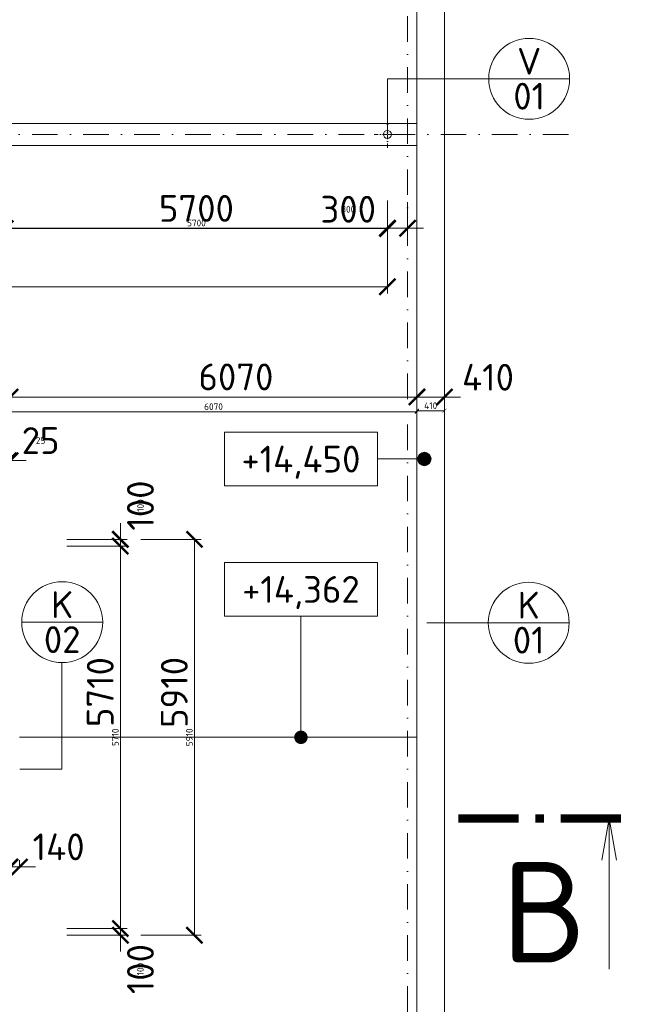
# Model space of a CAD drawing. Header units: millimetres. Extents: x -916886 to 3713765, y -2985421 to 1675785.
# Tile 175 of 256: x 144764 to 153798, y 236964 to 251662. Entities that reach past the tile are written whole.
import ezdxf
from ezdxf.enums import TextEntityAlignment as Align

# ---------------------------------------------------------------- set-up
doc = ezdxf.new("R2010")
doc.units = ezdxf.units.MM
doc.linetypes.add('CENTERX2', pattern=[101.6, 63.5, -12.7, 12.7, -12.7])
doc.linetypes.add('DASHDOT', pattern=[25.4, 12.7, -6.35, 0, -6.35])
doc.layers.get('Defpoints').update_dxf_attribs({"color": 8})
for name, color, linetype, lineweight in [('A99_N_kce-pohl', 1, 'Continuous', 9), ('A99_N_koty-200', 5, 'Continuous', 5), ('A99_N_koty-200 @ 200', 5, 'Continuous', 5), ('A99_N_koty-200 @ 50 (2)', 5, 'Continuous', 5), ('A99_N_koty-vysk', 160, 'Continuous', 9), ('A99_N_txt-popis-200', 240, 'Continuous', 5), ('A99_N_znaceni 200', 5, 'Continuous', 5), ('A99_S_kce-demolice', 30, 'Continuous', 20), ('A99_S_osy', 1, 'CENTERX2', 5)]:
    doc.layers.add(name, color=color, linetype=linetype, lineweight=lineweight)
doc.styles.add('A99_kota', font='isocpeur.ttf', dxfattribs={"height": 2})
doc.styles.add('A99_popis', font='isocpeur.ttf')
doc.dimstyles.new('A99_kota_200 new', dxfattribs={"dimscale": 200, "dimtxt": 2, "dimasz": 1.2, "dimexe": 0.5, "dimexo": 1.5, "dimgap": 0.5, "dimtad": 1, "dimdec": 0, "dimzin": 3, "dimdsep": 46, "dimtxsty": 'A99_kota', "dimblk": 'ARCHTICK', "dimcen": 2.5, "dimazin": 2, "dimtfac": 0.75, "dimtdec": 0, "dimtix": 1, "dimtmove": 2, "dimatfit": 0, "dimfxl": 0, "dimtolj": 1, "dimtzin": 0, "dimlwd": 5, "dimlwe": 5, "dimarcsym": 0})

# ---------------------------------------------------------------- blocks, each defined once
blk = doc.blocks.new('*U50')
at = {"color": 0, "linetype": 'ByBlock'}
blk.add_line((0, -2), (-3.503, -2), dxfattribs=at)
blk.add_lwpolyline([(0, -4), (11.4, -4), (11.4, 0), (0, 0)], close=True, dxfattribs=at)
at = {"color": 0, "linetype": 'ByBlock', "ltscale": 200, "const_width": 0.5}
blk.add_lwpolyline([(-3.753, -2, -1), (-3.253, -2, -1)], format="xyb", close=True, dxfattribs=at)
at = {"color": 0, "linetype": 'ByBlock'}
blk.add_circle((-3.503, -2), 0.5, dxfattribs=at)
at = {"color": 0, "linetype": 'ByBlock', "style": 'A99_kota'}
for tag, p in [('VYSKA', (5.7, -2.241)), ('VYSKA_POPIS1', (5.7, -6.041)), ('VYSKA_POPIS2', (5.9, -9.541)), ('VYSKA_POPIS3', (5.9, -13.041))]:
    blk.add_attdef(tag, text='', height=2, dxfattribs=at).set_placement(p, align=Align.MIDDLE)
blk = doc.blocks.new('*U48')
at = {"color": 0, "linetype": 'ByBlock'}
blk.add_line((5.7, -4), (5.7, -13.05), dxfattribs=at)
blk.add_lwpolyline([(0, -4), (11.4, -4), (11.4, 0), (0, 0)], close=True, dxfattribs=at)
at = {"color": 0, "linetype": 'ByBlock', "ltscale": 200, "const_width": 0.5}
blk.add_lwpolyline([(5.7, -13.3, -1), (5.7, -12.8, -1)], format="xyb", close=True, dxfattribs=at)
at = {"color": 0, "linetype": 'ByBlock', "style": 'A99_kota'}
for tag, p in [('VYSKA', (5.7, -2.241)), ('VYSKA_POPIS1', (5.7, -6.041)), ('VYSKA_POPIS2', (5.9, -9.541)), ('VYSKA_POPIS3', (5.9, -13.041))]:
    blk.add_attdef(tag, text='', height=2, dxfattribs=at).set_placement(p, align=Align.MIDDLE)
blk = doc.blocks.new('_ArchTick')
at = {"color": 0, "linetype": 'ByBlock', "const_width": 0.15}
blk.add_lwpolyline([(-0.5, -0.5), (0.5, 0.5)], dxfattribs=at)
blk = doc.blocks.new('*D4134')
at = {"layer": 'A99_N_koty-200', "color": 0, "linetype": 'Continuous', "lineweight": 5, "transparency": 16777216}
for p, q in [((150690, 246030), (150690, 246130)), ((151100, 246030), (151100, 246130)), ((150690, 246030), (150450, 246030)), ((151100, 246030), (150690, 246030)), ((151100, 246030), (151340, 246030))]:
    blk.add_line(p, q, dxfattribs=at)
at = {"layer": 'Defpoints', "color": 0, "linetype": 'Continuous', "lineweight": 0, "transparency": 16777216}
for p in [(150690, 246030), (150690, 246030), (151100, 245795)]:
    blk.add_point(p, dxfattribs=at)
at = {"layer": 'A99_N_koty-200', "color": 0, "linetype": 'Continuous', "lineweight": 5, "transparency": 16777216, "xscale": 240, "yscale": 240, "zscale": 240}
blk.add_blockref('_ArchTick', (150690, 246030), dxfattribs=at)
at = {"layer": 'A99_N_koty-200', "color": 0, "linetype": 'Continuous', "lineweight": 5, "transparency": 16777216, "xscale": 240, "yscale": 240, "zscale": 240, "rotation": 180}
blk.add_blockref('_ArchTick', (151100, 246030), dxfattribs=at)
at = {"layer": 'A99_N_koty-200', "color": 0, "linetype": 'Continuous', "transparency": 16777216, "insert": (151750, 246325), "char_height": 400, "attachment_point": 5, "style": 'A99_kota'}
blk.add_mtext('\\A1;410', dxfattribs=at)
blk = doc.blocks.new('*D4135')
at = {"layer": 'A99_N_koty-200', "color": 0, "linetype": 'Continuous', "lineweight": 5, "transparency": 16777216}
for p, q in [((150690, 245955), (150690, 245800)), ((151100, 245825), (150690, 245825)), ((151100, 245825), (151100, 245850))]:
    blk.add_line(p, q, dxfattribs=at)
at = {"layer": 'Defpoints', "color": 0, "linetype": 'Continuous', "lineweight": 0, "transparency": 16777216}
for p in [(150690, 246030), (150690, 245825), (151100, 245795)]:
    blk.add_point(p, dxfattribs=at)
at = {"layer": 'A99_N_koty-200', "color": 0, "linetype": 'Continuous', "lineweight": 5, "transparency": 16777216, "xscale": 60, "yscale": 60, "zscale": 60, "rotation": 180}
blk.add_blockref('_ArchTick', (150690, 245825), dxfattribs=at)
at = {"layer": 'A99_N_koty-200', "color": 0, "linetype": 'Continuous', "lineweight": 5, "transparency": 16777216, "xscale": 60, "yscale": 60, "zscale": 60}
blk.add_blockref('_ArchTick', (151100, 245825), dxfattribs=at)
at = {"layer": 'A99_N_koty-200', "color": 0, "linetype": 'Continuous', "transparency": 16777216, "insert": (150895, 245900), "char_height": 100, "attachment_point": 5, "style": 'A99_kota'}
blk.add_mtext('\\A1;410', dxfattribs=at)
blk = doc.blocks.new('*D4146')
at = {"layer": 'A99_N_koty-200', "color": 0, "linetype": 'Continuous', "lineweight": 5, "transparency": 16777216}
for p, q in [((144595, 244280), (144595, 245180)), ((144620, 244280), (144620, 245180)), ((144595, 245080), (144355, 245080)), ((144595, 245080), (144620, 245080)), ((144620, 245080), (144860, 245080))]:
    blk.add_line(p, q, dxfattribs=at)
at = {"layer": 'Defpoints', "color": 0, "linetype": 'Continuous', "lineweight": 0, "transparency": 16777216}
for p in [(144620, 245080), (144595, 243905), (144620, 243905)]:
    blk.add_point(p, dxfattribs=at)
at = {"layer": 'A99_N_koty-200', "color": 0, "linetype": 'Continuous', "lineweight": 5, "transparency": 16777216, "xscale": 240, "yscale": 240, "zscale": 240}
blk.add_blockref('_ArchTick', (144595, 245080), dxfattribs=at)
at = {"layer": 'A99_N_koty-200', "color": 0, "linetype": 'Continuous', "lineweight": 5, "transparency": 16777216, "xscale": 240, "yscale": 240, "zscale": 240, "rotation": 180}
blk.add_blockref('_ArchTick', (144620, 245080), dxfattribs=at)
at = {"layer": 'A99_N_koty-200', "color": 0, "linetype": 'Continuous', "transparency": 16777216, "insert": (145075, 245380), "char_height": 400, "attachment_point": 5, "style": 'A99_kota'}
blk.add_mtext('\\A1;25', dxfattribs=at)
blk = doc.blocks.new('*D4147')
at = {"layer": 'A99_N_koty-200', "color": 0, "linetype": 'Continuous', "lineweight": 5, "transparency": 16777216}
for p, q in [((144595, 245080), (144535, 245080)), ((144595, 244880), (144595, 245105)), ((144595, 245080), (144620, 245080)), ((144620, 244880), (144620, 245105)), ((144620, 245080), (144680, 245080))]:
    blk.add_line(p, q, dxfattribs=at)
at = {"layer": 'Defpoints', "color": 0, "linetype": 'Continuous', "lineweight": 0, "transparency": 16777216}
for p in [(144620, 245080), (144595, 243905), (144620, 243905)]:
    blk.add_point(p, dxfattribs=at)
at = {"layer": 'A99_N_koty-200', "color": 0, "linetype": 'Continuous', "lineweight": 5, "transparency": 16777216, "xscale": 60, "yscale": 60, "zscale": 60}
blk.add_blockref('_ArchTick', (144595, 245080), dxfattribs=at)
at = {"layer": 'A99_N_koty-200', "color": 0, "linetype": 'Continuous', "lineweight": 5, "transparency": 16777216, "xscale": 60, "yscale": 60, "zscale": 60, "rotation": 180}
blk.add_blockref('_ArchTick', (144620, 245080), dxfattribs=at)
at = {"layer": 'A99_N_koty-200', "color": 0, "linetype": 'Continuous', "transparency": 16777216, "insert": (145075, 245380), "char_height": 100, "attachment_point": 5, "style": 'A99_kota'}
blk.add_mtext('\\A1;25', dxfattribs=at)
blk = doc.blocks.new('*D4161')
at = {"layer": 'A99_N_koty-200', "color": 0, "linetype": 'Continuous', "lineweight": 5, "transparency": 16777216}
for p, q in [((146570, 243905), (147470, 243905)), ((147370, 237995), (147370, 243905)), ((146570, 237995), (147470, 237995))]:
    blk.add_line(p, q, dxfattribs=at)
at = {"layer": 'Defpoints', "color": 0, "linetype": 'Continuous', "lineweight": 0, "transparency": 16777216}
for p in [(144850, 243905), (147370, 243905), (144850, 237995)]:
    blk.add_point(p, dxfattribs=at)
at = {"layer": 'A99_N_koty-200', "color": 0, "linetype": 'Continuous', "lineweight": 5, "transparency": 16777216, "xscale": 240, "yscale": 240, "zscale": 240}
for p, rotation in [((147370, 243905), 90), ((147370, 237995), 270)]:
    blk.add_blockref('_ArchTick', p, dxfattribs=dict(at, rotation=rotation))
at = {"layer": 'A99_N_koty-200', "color": 0, "linetype": 'Continuous', "transparency": 16777216, "insert": (147070, 241620), "char_height": 400, "attachment_point": 5, "rotation": 90, "style": 'A99_kota'}
blk.add_mtext('\\A1;5910', dxfattribs=at)
blk = doc.blocks.new('*D4162')
at = {"layer": 'A99_N_koty-200', "color": 0, "linetype": 'Continuous', "lineweight": 5, "transparency": 16777216}
for p, q in [((147170, 243905), (147395, 243905)), ((147370, 237995), (147370, 243905)), ((147170, 237995), (147395, 237995))]:
    blk.add_line(p, q, dxfattribs=at)
at = {"layer": 'Defpoints', "color": 0, "linetype": 'Continuous', "lineweight": 0, "transparency": 16777216}
for p in [(144850, 243905), (147370, 243905), (144850, 237995)]:
    blk.add_point(p, dxfattribs=at)
at = {"layer": 'A99_N_koty-200', "color": 0, "linetype": 'Continuous', "lineweight": 5, "transparency": 16777216, "xscale": 60, "yscale": 60, "zscale": 60}
for p, rotation in [((147370, 243905), 90), ((147370, 237995), 270)]:
    blk.add_blockref('_ArchTick', p, dxfattribs=dict(at, rotation=rotation))
at = {"layer": 'A99_N_koty-200', "color": 0, "linetype": 'Continuous', "transparency": 16777216, "insert": (147295, 240950), "char_height": 100, "attachment_point": 5, "rotation": 90, "style": 'A99_kota'}
blk.add_mtext('\\A1;5910', dxfattribs=at)
blk = doc.blocks.new('*D4164')
at = {"layer": 'A99_N_koty-200', "color": 0, "linetype": 'Continuous', "lineweight": 5, "transparency": 16777216}
for p, q in [((145465, 243805), (146365, 243805)), ((146265, 243805), (146265, 238095)), ((145465, 238095), (146365, 238095))]:
    blk.add_line(p, q, dxfattribs=at)
at = {"layer": 'Defpoints', "color": 0, "linetype": 'Continuous', "lineweight": 0, "transparency": 16777216}
for p in [(144990, 243805), (144985, 238095), (146265, 238095)]:
    blk.add_point(p, dxfattribs=at)
at = {"layer": 'A99_N_koty-200', "color": 0, "linetype": 'Continuous', "lineweight": 5, "transparency": 16777216, "xscale": 240, "yscale": 240, "zscale": 240}
for p, rotation in [((146265, 243805), 90), ((146265, 238095), 270)]:
    blk.add_blockref('_ArchTick', p, dxfattribs=dict(at, rotation=rotation))
at = {"layer": 'A99_N_koty-200', "color": 0, "linetype": 'Continuous', "transparency": 16777216, "insert": (145965, 241625), "char_height": 400, "attachment_point": 5, "rotation": 90, "style": 'A99_kota'}
blk.add_mtext('\\A1;5710', dxfattribs=at)
blk = doc.blocks.new('*D4165')
at = {"layer": 'A99_N_koty-200', "color": 0, "linetype": 'Continuous', "lineweight": 5, "transparency": 16777216}
for p, q in [((146065, 243805), (146290, 243805)), ((146265, 243805), (146265, 238095)), ((146065, 238095), (146290, 238095))]:
    blk.add_line(p, q, dxfattribs=at)
at = {"layer": 'Defpoints', "color": 0, "linetype": 'Continuous', "lineweight": 0, "transparency": 16777216}
for p in [(144990, 243805), (144985, 238095), (146265, 238095)]:
    blk.add_point(p, dxfattribs=at)
at = {"layer": 'A99_N_koty-200', "color": 0, "linetype": 'Continuous', "lineweight": 5, "transparency": 16777216, "xscale": 60, "yscale": 60, "zscale": 60}
for p, rotation in [((146265, 243805), 90), ((146265, 238095), 270)]:
    blk.add_blockref('_ArchTick', p, dxfattribs=dict(at, rotation=rotation))
at = {"layer": 'A99_N_koty-200', "color": 0, "linetype": 'Continuous', "transparency": 16777216, "insert": (146190, 240950), "char_height": 100, "attachment_point": 5, "rotation": 90, "style": 'A99_kota'}
blk.add_mtext('\\A1;5710', dxfattribs=at)
blk = doc.blocks.new('*D4167')
at = {"layer": 'A99_N_koty-200', "color": 0, "linetype": 'Continuous', "lineweight": 5, "transparency": 16777216}
for p, q in [((146265, 238095), (146265, 238335)), ((145465, 238095), (146365, 238095)), ((145465, 237995), (146365, 237995)), ((146265, 238095), (146265, 237995)), ((146265, 237995), (146265, 237755))]:
    blk.add_line(p, q, dxfattribs=at)
at = {"layer": 'Defpoints', "color": 0, "linetype": 'Continuous', "lineweight": 0, "transparency": 16777216}
for p in [(144850, 237995), (144985, 238095), (146265, 237995)]:
    blk.add_point(p, dxfattribs=at)
at = {"layer": 'A99_N_koty-200', "color": 0, "linetype": 'Continuous', "lineweight": 5, "transparency": 16777216, "xscale": 240, "yscale": 240, "zscale": 240}
for p, rotation in [((146265, 238095), 270), ((146265, 237995), 90)]:
    blk.add_blockref('_ArchTick', p, dxfattribs=dict(at, rotation=rotation))
at = {"layer": 'A99_N_koty-200', "color": 0, "linetype": 'Continuous', "transparency": 16777216, "insert": (146565, 237490), "char_height": 400, "attachment_point": 5, "rotation": 90, "style": 'A99_kota'}
blk.add_mtext('\\A1;100', dxfattribs=at)
blk = doc.blocks.new('*D4168')
at = {"layer": 'A99_N_koty-200', "color": 0, "linetype": 'Continuous', "lineweight": 5, "transparency": 16777216}
for p, q in [((146265, 238095), (146265, 238155)), ((146065, 238095), (146290, 238095)), ((146065, 237995), (146290, 237995)), ((146265, 238095), (146265, 237995)), ((146265, 237995), (146265, 237935))]:
    blk.add_line(p, q, dxfattribs=at)
at = {"layer": 'Defpoints', "color": 0, "linetype": 'Continuous', "lineweight": 0, "transparency": 16777216}
for p in [(144850, 237995), (144985, 238095), (146265, 237995)]:
    blk.add_point(p, dxfattribs=at)
at = {"layer": 'A99_N_koty-200', "color": 0, "linetype": 'Continuous', "lineweight": 5, "transparency": 16777216, "xscale": 60, "yscale": 60, "zscale": 60}
for p, rotation in [((146265, 238095), 270), ((146265, 237995), 90)]:
    blk.add_blockref('_ArchTick', p, dxfattribs=dict(at, rotation=rotation))
at = {"layer": 'A99_N_koty-200', "color": 0, "linetype": 'Continuous', "transparency": 16777216, "insert": (146565, 237490), "char_height": 100, "attachment_point": 5, "rotation": 90, "style": 'A99_kota'}
blk.add_mtext('\\A1;100', dxfattribs=at)
blk = doc.blocks.new('*D4170')
at = {"layer": 'A99_N_koty-200', "color": 0, "linetype": 'Continuous', "lineweight": 5, "transparency": 16777216}
for p, q in [((146265, 243905), (146265, 244145)), ((145465, 243905), (146365, 243905)), ((146265, 243805), (146265, 243905)), ((145465, 243805), (146365, 243805)), ((146265, 243805), (146265, 243565))]:
    blk.add_line(p, q, dxfattribs=at)
at = {"layer": 'Defpoints', "color": 0, "linetype": 'Continuous', "lineweight": 0, "transparency": 16777216}
for p in [(144850, 243905), (146265, 243905), (144990, 243805)]:
    blk.add_point(p, dxfattribs=at)
at = {"layer": 'A99_N_koty-200', "color": 0, "linetype": 'Continuous', "lineweight": 5, "transparency": 16777216, "xscale": 240, "yscale": 240, "zscale": 240}
for p, rotation in [((146265, 243905), 270), ((146265, 243805), 90)]:
    blk.add_blockref('_ArchTick', p, dxfattribs=dict(at, rotation=rotation))
at = {"layer": 'A99_N_koty-200', "color": 0, "linetype": 'Continuous', "transparency": 16777216, "insert": (146565, 244410), "char_height": 400, "attachment_point": 5, "rotation": 90, "style": 'A99_kota'}
blk.add_mtext('\\A1;100', dxfattribs=at)
blk = doc.blocks.new('*D4171')
at = {"layer": 'A99_N_koty-200', "color": 0, "linetype": 'Continuous', "lineweight": 5, "transparency": 16777216}
for p, q in [((146065, 243905), (146290, 243905)), ((146265, 243905), (146265, 243965)), ((146265, 243805), (146265, 243905)), ((146065, 243805), (146290, 243805)), ((146265, 243805), (146265, 243745))]:
    blk.add_line(p, q, dxfattribs=at)
at = {"layer": 'Defpoints', "color": 0, "linetype": 'Continuous', "lineweight": 0, "transparency": 16777216}
for p in [(144850, 243905), (146265, 243905), (144990, 243805)]:
    blk.add_point(p, dxfattribs=at)
at = {"layer": 'A99_N_koty-200', "color": 0, "linetype": 'Continuous', "lineweight": 5, "transparency": 16777216, "xscale": 60, "yscale": 60, "zscale": 60}
for p, rotation in [((146265, 243905), 270), ((146265, 243805), 90)]:
    blk.add_blockref('_ArchTick', p, dxfattribs=dict(at, rotation=rotation))
at = {"layer": 'A99_N_koty-200', "color": 0, "linetype": 'Continuous', "transparency": 16777216, "insert": (146565, 244410), "char_height": 100, "attachment_point": 5, "rotation": 90, "style": 'A99_kota'}
blk.add_mtext('\\A1;100', dxfattribs=at)
blk = doc.blocks.new('*D4179')
at = {"layer": 'A99_N_koty-200', "color": 0, "linetype": 'Continuous', "lineweight": 5, "transparency": 16777216}
for p, q in [((144620, 239015), (144380, 239015)), ((144620, 239015), (144620, 239115)), ((144760, 239015), (144620, 239015)), ((144760, 239015), (144760, 239115)), ((144760, 239015), (145000, 239015))]:
    blk.add_line(p, q, dxfattribs=at)
at = {"layer": 'Defpoints', "color": 0, "linetype": 'Continuous', "lineweight": 0, "transparency": 16777216}
for p in [(144620, 239015), (144620, 239015), (144760, 239015)]:
    blk.add_point(p, dxfattribs=at)
at = {"layer": 'A99_N_koty-200', "color": 0, "linetype": 'Continuous', "lineweight": 5, "transparency": 16777216, "xscale": 240, "yscale": 240, "zscale": 240}
blk.add_blockref('_ArchTick', (144620, 239015), dxfattribs=at)
at = {"layer": 'A99_N_koty-200', "color": 0, "linetype": 'Continuous', "lineweight": 5, "transparency": 16777216, "xscale": 240, "yscale": 240, "zscale": 240, "rotation": 180}
blk.add_blockref('_ArchTick', (144760, 239015), dxfattribs=at)
at = {"layer": 'A99_N_koty-200', "color": 0, "linetype": 'Continuous', "transparency": 16777216, "insert": (145345, 239315), "char_height": 400, "attachment_point": 5, "style": 'A99_kota'}
blk.add_mtext('\\A1;140', dxfattribs=at)
blk = doc.blocks.new('*D4180')
at = {"layer": 'A99_N_koty-200', "color": 0, "linetype": 'Continuous', "lineweight": 5, "transparency": 16777216}
for p, q in [((144620, 239015), (144560, 239015)), ((144620, 239015), (144620, 239040)), ((144760, 239015), (144620, 239015)), ((144760, 239015), (144760, 239040)), ((144760, 239015), (144820, 239015))]:
    blk.add_line(p, q, dxfattribs=at)
at = {"layer": 'Defpoints', "color": 0, "linetype": 'Continuous', "lineweight": 0, "transparency": 16777216}
for p in [(144620, 239015), (144620, 239015), (144760, 239015)]:
    blk.add_point(p, dxfattribs=at)
at = {"layer": 'A99_N_koty-200', "color": 0, "linetype": 'Continuous', "lineweight": 5, "transparency": 16777216, "xscale": 60, "yscale": 60, "zscale": 60}
blk.add_blockref('_ArchTick', (144620, 239015), dxfattribs=at)
at = {"layer": 'A99_N_koty-200', "color": 0, "linetype": 'Continuous', "lineweight": 5, "transparency": 16777216, "xscale": 60, "yscale": 60, "zscale": 60, "rotation": 180}
blk.add_blockref('_ArchTick', (144760, 239015), dxfattribs=at)
at = {"layer": 'A99_N_koty-200', "color": 0, "linetype": 'Continuous', "transparency": 16777216, "insert": (144140, 239315), "char_height": 100, "attachment_point": 5, "style": 'A99_kota'}
blk.add_mtext('\\A1;140', dxfattribs=at)
blk = doc.blocks.new('*D4263')
at = {"layer": 'A99_N_koty-200', "color": 0, "linetype": 'Continuous', "lineweight": 5, "transparency": 16777216}
for p, q in [((150250, 248937.5), (150250, 248450)), ((150550, 248937.5), (150550, 248450)), ((150250, 248550), (150010, 248550)), ((150550, 248550), (150250, 248550)), ((150550, 248550), (150790, 248550))]:
    blk.add_line(p, q, dxfattribs=at)
at = {"layer": 'Defpoints', "color": 0, "linetype": 'Continuous', "lineweight": 0, "transparency": 16777216}
for p in [(150250, 249237.5), (150550, 249237.5), (150250, 248550)]:
    blk.add_point(p, dxfattribs=at)
at = {"layer": 'A99_N_koty-200', "color": 0, "linetype": 'Continuous', "lineweight": 5, "transparency": 16777216, "xscale": 240, "yscale": 240, "zscale": 240}
blk.add_blockref('_ArchTick', (150250, 248550), dxfattribs=at)
at = {"layer": 'A99_N_koty-200', "color": 0, "linetype": 'Continuous', "lineweight": 5, "transparency": 16777216, "xscale": 240, "yscale": 240, "zscale": 240, "rotation": 180}
blk.add_blockref('_ArchTick', (150550, 248550), dxfattribs=at)
at = {"layer": 'A99_N_koty-200', "color": 0, "linetype": 'Continuous', "transparency": 16777216, "insert": (149665, 248832.5), "char_height": 400, "attachment_point": 5, "style": 'A99_kota'}
blk.add_mtext('\\A1;300', dxfattribs=at)
blk = doc.blocks.new('*D4264')
at = {"layer": 'A99_N_koty-200', "color": 0, "linetype": 'Continuous', "lineweight": 5, "transparency": 16777216}
for p, q in [((150250, 248750), (150250, 248525)), ((150550, 248750), (150550, 248525)), ((150250, 248550), (150190, 248550)), ((150550, 248550), (150250, 248550)), ((150550, 248550), (150610, 248550))]:
    blk.add_line(p, q, dxfattribs=at)
at = {"layer": 'Defpoints', "color": 0, "linetype": 'Continuous', "lineweight": 0, "transparency": 16777216}
for p in [(150250, 249237.5), (150550, 249237.5), (150250, 248550)]:
    blk.add_point(p, dxfattribs=at)
at = {"layer": 'A99_N_koty-200', "color": 0, "linetype": 'Continuous', "lineweight": 5, "transparency": 16777216, "xscale": 60, "yscale": 60, "zscale": 60}
blk.add_blockref('_ArchTick', (150250, 248550), dxfattribs=at)
at = {"layer": 'A99_N_koty-200', "color": 0, "linetype": 'Continuous', "lineweight": 5, "transparency": 16777216, "xscale": 60, "yscale": 60, "zscale": 60, "rotation": 180}
blk.add_blockref('_ArchTick', (150550, 248550), dxfattribs=at)
at = {"layer": 'A99_N_koty-200', "color": 0, "linetype": 'Continuous', "transparency": 16777216, "insert": (149665, 248832.5), "char_height": 100, "attachment_point": 5, "style": 'A99_kota'}
blk.add_mtext('\\A1;300', dxfattribs=at)
blk = doc.blocks.new('*D4344')
at = {"layer": 'A99_N_koty-200', "color": 0, "linetype": 'Continuous', "lineweight": 5, "transparency": 16777216}
for p, q in [((144620, 245230), (144620, 246130)), ((150690, 246030), (150690, 246130)), ((144620, 246030), (150690, 246030))]:
    blk.add_line(p, q, dxfattribs=at)
at = {"layer": 'Defpoints', "color": 0, "linetype": 'Continuous', "lineweight": 0, "transparency": 16777216}
for p in [(150690, 246030), (150690, 245825), (144620, 243905)]:
    blk.add_point(p, dxfattribs=at)
at = {"layer": 'A99_N_koty-200', "color": 0, "linetype": 'Continuous', "lineweight": 5, "transparency": 16777216, "xscale": 240, "yscale": 240, "zscale": 240, "rotation": 180}
blk.add_blockref('_ArchTick', (144620, 246030), dxfattribs=at)
at = {"layer": 'A99_N_koty-200', "color": 0, "linetype": 'Continuous', "lineweight": 5, "transparency": 16777216, "xscale": 240, "yscale": 240, "zscale": 240}
blk.add_blockref('_ArchTick', (150690, 246030), dxfattribs=at)
at = {"layer": 'A99_N_koty-200', "color": 0, "linetype": 'Continuous', "transparency": 16777216, "insert": (147990, 246330), "char_height": 400, "attachment_point": 5, "style": 'A99_kota'}
blk.add_mtext('\\A1;6070', dxfattribs=at)
blk = doc.blocks.new('*D4345')
at = {"layer": 'A99_N_koty-200', "color": 0, "linetype": 'Continuous', "lineweight": 5, "transparency": 16777216}
for p, q in [((144620, 245610), (144620, 245835)), ((144620, 245810), (150690, 245810)), ((150690, 245810), (150690, 245785))]:
    blk.add_line(p, q, dxfattribs=at)
at = {"layer": 'Defpoints', "color": 0, "linetype": 'Continuous', "lineweight": 0, "transparency": 16777216}
for p in [(150690, 245825), (150690, 245810), (144620, 243905)]:
    blk.add_point(p, dxfattribs=at)
at = {"layer": 'A99_N_koty-200', "color": 0, "linetype": 'Continuous', "lineweight": 5, "transparency": 16777216, "xscale": 60, "yscale": 60, "zscale": 60, "rotation": 180}
blk.add_blockref('_ArchTick', (144620, 245810), dxfattribs=at)
at = {"layer": 'A99_N_koty-200', "color": 0, "linetype": 'Continuous', "lineweight": 5, "transparency": 16777216, "xscale": 60, "yscale": 60, "zscale": 60}
blk.add_blockref('_ArchTick', (150690, 245810), dxfattribs=at)
at = {"layer": 'A99_N_koty-200', "color": 0, "linetype": 'Continuous', "transparency": 16777216, "insert": (147655, 245885), "char_height": 100, "attachment_point": 5, "style": 'A99_kota'}
blk.add_mtext('\\A1;6070', dxfattribs=at)
blk = doc.blocks.new('*U20')
at = {"color": 0, "linetype": 'ByBlock'}
blk.add_line((-3.02, 0), (3.02, 0), dxfattribs=at)
blk.add_circle((0, 0), 3.02, dxfattribs=at)
at = {"color": 0, "linetype": 'ByBlock', "style": 'A99_popis'}
for tag, p in [('KATEGORIE', (0, 1.31)), ('PRVEK', (0, -1.298))]:
    blk.add_attdef(tag, text='', height=2, dxfattribs=at).set_placement(p, align=Align.MIDDLE_CENTER)
blk = doc.blocks.new('*D4353')
at = {"layer": 'A99_N_koty-200', "color": 0, "linetype": 'Continuous', "lineweight": 5, "transparency": 16777216}
for p, q in [((144550, 249345), (144550, 248445)), ((150250, 248962.5), (150250, 248445)), ((144550, 248545), (150250, 248545))]:
    blk.add_line(p, q, dxfattribs=at)
at = {"layer": 'Defpoints', "color": 0, "linetype": 'Continuous', "lineweight": 0, "transparency": 16777216}
for p in [(144550, 249785), (150250, 249262.5), (150250, 248545)]:
    blk.add_point(p, dxfattribs=at)
at = {"layer": 'A99_N_koty-200', "color": 0, "linetype": 'Continuous', "lineweight": 5, "transparency": 16777216, "xscale": 240, "yscale": 240, "zscale": 240, "rotation": 180}
blk.add_blockref('_ArchTick', (144550, 248545), dxfattribs=at)
at = {"layer": 'A99_N_koty-200', "color": 0, "linetype": 'Continuous', "lineweight": 5, "transparency": 16777216, "xscale": 240, "yscale": 240, "zscale": 240}
blk.add_blockref('_ArchTick', (150250, 248545), dxfattribs=at)
at = {"layer": 'A99_N_koty-200', "color": 0, "linetype": 'Continuous', "transparency": 16777216, "insert": (147400, 248845), "char_height": 400, "attachment_point": 5, "style": 'A99_kota'}
blk.add_mtext('\\A1;5700', dxfattribs=at)
blk = doc.blocks.new('*D4354')
at = {"layer": 'A99_N_koty-200', "color": 0, "linetype": 'Continuous', "lineweight": 5, "transparency": 16777216}
for p, q in [((144550, 248752.5), (144550, 248527.5)), ((150250, 248752.5), (150250, 248527.5)), ((144550, 248552.5), (150250, 248552.5))]:
    blk.add_line(p, q, dxfattribs=at)
at = {"layer": 'Defpoints', "color": 0, "linetype": 'Continuous', "lineweight": 0, "transparency": 16777216}
for p in [(144550, 249785), (150250, 249262.5), (150250, 248552.5)]:
    blk.add_point(p, dxfattribs=at)
at = {"layer": 'A99_N_koty-200', "color": 0, "linetype": 'Continuous', "lineweight": 5, "transparency": 16777216, "xscale": 60, "yscale": 60, "zscale": 60, "rotation": 180}
blk.add_blockref('_ArchTick', (144550, 248552.5), dxfattribs=at)
at = {"layer": 'A99_N_koty-200', "color": 0, "linetype": 'Continuous', "lineweight": 5, "transparency": 16777216, "xscale": 60, "yscale": 60, "zscale": 60}
blk.add_blockref('_ArchTick', (150250, 248552.5), dxfattribs=at)
at = {"layer": 'A99_N_koty-200', "color": 0, "linetype": 'Continuous', "transparency": 16777216, "insert": (147400, 248627.5), "char_height": 100, "attachment_point": 5, "style": 'A99_kota'}
blk.add_mtext('\\A1;5700', dxfattribs=at)
blk = doc.blocks.new('*U478')
at = {"color": 0, "linetype": 'ByBlock'}
blk.add_line((741.444, 0.008), (741.445, -11.242), dxfattribs=at)
at = {"color": 0, "linetype": 'ByBlock', "const_width": 0.63}
for points in [[(734.675, 0.008), (730.175, 0.007)], [(736.565, 0.008), (735.935, 0.008)], [(742.325, 0.008), (737.825, 0.008)]]:
    blk.add_lwpolyline(points, dxfattribs=at)
at = {"color": 0, "linetype": 'ByBlock'}
blk.add_lwpolyline([(741.991, -3.094), (741.444, 0.008), (740.897, -3.094)], dxfattribs=at)
at = {"color": 0, "linetype": 'ByBlock', "style": 'A99_popis'}
blk.add_attdef('OZNŘ_1K', (-9.632, -10.73), '', height=5, dxfattribs=at)
at = {"color": 0, "linetype": 'ByBlock', "style": 'A99_popis', "flags": 12}
blk.add_attdef('OZNŘ_2K', text='', height=5, dxfattribs=at).set_placement((739.807, -10.723), align=Align.RIGHT)
blk = doc.blocks.new('*D488')
at = {"layer": 'A99_N_koty-200', "color": 0, "linetype": 'Continuous', "lineweight": 5, "ltscale": 0.5, "transparency": 16777216}
for p, q in [((138250, 248475), (138250, 247575)), ((150250, 248475), (150250, 247575)), ((138250, 247675), (150250, 247675))]:
    blk.add_line(p, q, dxfattribs=at)
at = {"layer": 'Defpoints', "color": 0, "linetype": 'Continuous', "lineweight": 5, "ltscale": 0.5, "transparency": 16777216}
for p in [(138250, 249950), (150250, 249950), (150250, 247675)]:
    blk.add_point(p, dxfattribs=at)
at = {"layer": 'A99_N_koty-200', "color": 0, "linetype": 'Continuous', "lineweight": 5, "ltscale": 0.5, "transparency": 16777216, "xscale": 240, "yscale": 240, "zscale": 240, "rotation": 180}
blk.add_blockref('_ArchTick', (138250, 247675), dxfattribs=at)
at = {"layer": 'A99_N_koty-200', "color": 0, "linetype": 'Continuous', "lineweight": 5, "ltscale": 0.5, "transparency": 16777216, "xscale": 240, "yscale": 240, "zscale": 240}
blk.add_blockref('_ArchTick', (150250, 247675), dxfattribs=at)
at = {"layer": 'A99_N_koty-200', "color": 0, "linetype": 'Continuous', "lineweight": 5, "ltscale": 0.5, "transparency": 16777216, "insert": (143694, 247975), "char_height": 400, "attachment_point": 5, "style": 'A99_kota'}
blk.add_mtext('\\A1;12000', dxfattribs=at)
blk = doc.blocks.new('*U5088')
at = {"layer": 'A99_N_koty-200 @ 200', "linetype": 'Continuous'}
dim = blk.add_linear_dim(base=(150690, 246030), p1=(151100, 245795), p2=(150690, 246030), angle=180, dimstyle='A99_kota_200 new', override={"dimscale": 200, "dimtix": 1, "dimtofl": 1, "dimtmove": 2, "dimatfit": 0}, dxfattribs=at)
dim.commit()
dim.dimension.update_dxf_attribs({"geometry": '*D4134', "text_midpoint": (151750, 246325), "dimtype": 128})
at = {"layer": 'A99_N_koty-200 @ 50 (2)', "linetype": 'Continuous'}
dim = blk.add_linear_dim(base=(150690, 245825), p1=(151100, 245795), p2=(150690, 246030), angle=180, dimstyle='A99_kota_200 new', override={"dimscale": 50, "dimtix": 1, "dimtofl": 1, "dimtmove": 2, "dimatfit": 0}, dxfattribs=at)
dim.commit()
dim.dimension.update_dxf_attribs({"geometry": '*D4135', "text_midpoint": (150895, 245900)})
blk = doc.blocks.new('*U5092')
at = {"layer": 'A99_N_koty-200 @ 200', "linetype": 'Continuous'}
dim = blk.add_linear_dim(base=(144620, 245080), p1=(144595, 243905), p2=(144620, 243905), angle=180, dimstyle='A99_kota_200 new', override={"dimscale": 200, "dimtix": 1, "dimtofl": 1, "dimtmove": 2, "dimatfit": 0}, dxfattribs=at)
dim.commit()
dim.dimension.update_dxf_attribs({"geometry": '*D4146', "text_midpoint": (145075, 245380), "dimtype": 128})
at = {"layer": 'A99_N_koty-200 @ 50 (2)', "linetype": 'Continuous'}
dim = blk.add_linear_dim(base=(144620, 245080), p1=(144595, 243905), p2=(144620, 243905), angle=180, dimstyle='A99_kota_200 new', override={"dimscale": 50, "dimtix": 1, "dimtofl": 1, "dimtmove": 2, "dimatfit": 0}, dxfattribs=at)
dim.commit()
dim.dimension.update_dxf_attribs({"geometry": '*D4147', "text_midpoint": (145075, 245380), "dimtype": 128})
blk = doc.blocks.new('*U5097')
at = {"layer": 'A99_N_koty-200 @ 200', "linetype": 'Continuous'}
dim = blk.add_linear_dim(base=(147370, 243905), p1=(144850, 237995), p2=(144850, 243905), angle=90, dimstyle='A99_kota_200 new', override={"dimscale": 200, "dimtix": 1, "dimtofl": 1, "dimtmove": 2, "dimatfit": 0}, dxfattribs=at)
dim.commit()
dim.dimension.update_dxf_attribs({"geometry": '*D4161', "text_midpoint": (147070, 241620), "dimtype": 128})
at = {"layer": 'A99_N_koty-200 @ 50 (2)', "linetype": 'Continuous'}
dim = blk.add_linear_dim(base=(147370, 243905), p1=(144850, 237995), p2=(144850, 243905), angle=90, dimstyle='A99_kota_200 new', override={"dimscale": 50, "dimtix": 1, "dimtofl": 1, "dimtmove": 2, "dimatfit": 0}, dxfattribs=at)
dim.commit()
dim.dimension.update_dxf_attribs({"geometry": '*D4162', "text_midpoint": (147295, 240950)})
blk = doc.blocks.new('*U5098')
at = {"layer": 'A99_N_koty-200 @ 200', "linetype": 'Continuous'}
dim = blk.add_linear_dim(base=(146265, 238095), p1=(144990, 243805), p2=(144985, 238095), angle=90, dimstyle='A99_kota_200 new', override={"dimscale": 200, "dimtix": 1, "dimtofl": 1, "dimtmove": 2, "dimatfit": 0}, dxfattribs=at)
dim.commit()
dim.dimension.update_dxf_attribs({"geometry": '*D4164', "text_midpoint": (145965, 241625), "dimtype": 128})
at = {"layer": 'A99_N_koty-200 @ 50 (2)', "linetype": 'Continuous'}
dim = blk.add_linear_dim(base=(146265, 238095), p1=(144990, 243805), p2=(144985, 238095), angle=90, dimstyle='A99_kota_200 new', override={"dimscale": 50, "dimtix": 1, "dimtofl": 1, "dimtmove": 2, "dimatfit": 0}, dxfattribs=at)
dim.commit()
dim.dimension.update_dxf_attribs({"geometry": '*D4165', "text_midpoint": (146190, 240950)})
blk = doc.blocks.new('*U5099')
at = {"layer": 'A99_N_koty-200 @ 200', "linetype": 'Continuous'}
dim = blk.add_linear_dim(base=(146265, 237995), p1=(144985, 238095), p2=(144850, 237995), angle=90, dimstyle='A99_kota_200 new', override={"dimscale": 200, "dimtix": 1, "dimtofl": 1, "dimtmove": 2, "dimatfit": 0}, dxfattribs=at)
dim.commit()
dim.dimension.update_dxf_attribs({"geometry": '*D4167', "text_midpoint": (146565, 237490), "dimtype": 128})
at = {"layer": 'A99_N_koty-200 @ 50 (2)', "linetype": 'Continuous'}
dim = blk.add_linear_dim(base=(146265, 237995), p1=(144985, 238095), p2=(144850, 237995), angle=90, dimstyle='A99_kota_200 new', override={"dimscale": 50, "dimtix": 1, "dimtofl": 1, "dimtmove": 2, "dimatfit": 0}, dxfattribs=at)
dim.commit()
dim.dimension.update_dxf_attribs({"geometry": '*D4168', "text_midpoint": (146565, 237490), "dimtype": 128})
blk = doc.blocks.new('*U5100')
at = {"layer": 'A99_N_koty-200 @ 200', "linetype": 'Continuous'}
dim = blk.add_linear_dim(base=(146265, 243905), p1=(144990, 243805), p2=(144850, 243905), angle=270, dimstyle='A99_kota_200 new', override={"dimscale": 200, "dimtix": 1, "dimtofl": 1, "dimtmove": 2, "dimatfit": 0}, dxfattribs=at)
dim.commit()
dim.dimension.update_dxf_attribs({"geometry": '*D4170', "text_midpoint": (146565, 244410), "dimtype": 128})
at = {"layer": 'A99_N_koty-200 @ 50 (2)', "linetype": 'Continuous'}
dim = blk.add_linear_dim(base=(146265, 243905), p1=(144990, 243805), p2=(144850, 243905), angle=270, dimstyle='A99_kota_200 new', override={"dimscale": 50, "dimtix": 1, "dimtofl": 1, "dimtmove": 2, "dimatfit": 0}, dxfattribs=at)
dim.commit()
dim.dimension.update_dxf_attribs({"geometry": '*D4171', "text_midpoint": (146565, 244410), "dimtype": 128})
blk = doc.blocks.new('*U5103')
at = {"layer": 'A99_N_koty-200 @ 200', "linetype": 'Continuous'}
dim = blk.add_linear_dim(base=(144620, 239015), p1=(144760, 239015), p2=(144620, 239015), angle=180, dimstyle='A99_kota_200 new', override={"dimscale": 200, "dimtix": 1, "dimtofl": 1, "dimtmove": 2, "dimatfit": 0}, dxfattribs=at)
dim.commit()
dim.dimension.update_dxf_attribs({"geometry": '*D4179', "text_midpoint": (145345, 239315), "dimtype": 128})
at = {"layer": 'A99_N_koty-200 @ 50 (2)', "linetype": 'Continuous'}
dim = blk.add_linear_dim(base=(144620, 239015), p1=(144760, 239015), p2=(144620, 239015), angle=180, dimstyle='A99_kota_200 new', override={"dimscale": 50, "dimtix": 1, "dimtofl": 1, "dimtmove": 2, "dimatfit": 0}, dxfattribs=at)
dim.commit()
dim.dimension.update_dxf_attribs({"geometry": '*D4180', "text_midpoint": (144140, 239315), "dimtype": 128})
blk = doc.blocks.new('*U5131')
at = {"layer": 'A99_N_koty-200 @ 200', "linetype": 'Continuous'}
dim = blk.add_linear_dim(base=(150250, 248550), p1=(150550, 249237.5), p2=(150250, 249237.5), dimstyle='A99_kota_200 new', override={"dimscale": 200, "dimtix": 1, "dimtofl": 1, "dimtmove": 2, "dimatfit": 0}, dxfattribs=at)
dim.commit()
dim.dimension.update_dxf_attribs({"geometry": '*D4263', "text_midpoint": (149665, 248832.5), "dimtype": 128})
at = {"layer": 'A99_N_koty-200 @ 50 (2)', "linetype": 'Continuous'}
dim = blk.add_linear_dim(base=(150250, 248550), p1=(150550, 249237.5), p2=(150250, 249237.5), dimstyle='A99_kota_200 new', override={"dimscale": 50, "dimtix": 1, "dimtofl": 1, "dimtmove": 2, "dimatfit": 0}, dxfattribs=at)
dim.commit()
dim.dimension.update_dxf_attribs({"geometry": '*D4264', "text_midpoint": (149665, 248832.5), "dimtype": 128})
blk = doc.blocks.new('*U5158')
at = {"layer": 'A99_N_koty-200 @ 200', "linetype": 'Continuous'}
dim = blk.add_linear_dim(base=(150690, 246030), p1=(144620, 243905), p2=(150690, 245825), dimstyle='A99_kota_200 new', override={"dimscale": 200, "dimtix": 1, "dimtofl": 1, "dimtmove": 2, "dimatfit": 0}, dxfattribs=at)
dim.commit()
dim.dimension.update_dxf_attribs({"geometry": '*D4344', "text_midpoint": (147990, 246330), "dimtype": 128})
at = {"layer": 'A99_N_koty-200 @ 50 (2)', "linetype": 'Continuous'}
dim = blk.add_linear_dim(base=(150690, 245810), p1=(144620, 243905), p2=(150690, 245825), dimstyle='A99_kota_200 new', override={"dimscale": 50, "dimtix": 1, "dimtofl": 1, "dimtmove": 2, "dimatfit": 0}, dxfattribs=at)
dim.commit()
dim.dimension.update_dxf_attribs({"geometry": '*D4345', "text_midpoint": (147655, 245885)})
blk = doc.blocks.new('*U5161')
at = {"layer": 'A99_N_koty-200 @ 200', "linetype": 'Continuous'}
dim = blk.add_linear_dim(base=(150250, 248545), p1=(144550, 249785), p2=(150250, 249262.5), angle=0, dimstyle='A99_kota_200 new', override={"dimscale": 200, "dimtix": 1, "dimtofl": 1, "dimtmove": 2, "dimatfit": 0}, dxfattribs=at)
dim.commit()
dim.dimension.update_dxf_attribs({"geometry": '*D4353', "text_midpoint": (147400, 248845)})
at = {"layer": 'A99_N_koty-200 @ 50 (2)', "linetype": 'Continuous'}
dim = blk.add_linear_dim(base=(150250, 248552.5), p1=(144550, 249785), p2=(150250, 249262.5), angle=0, dimstyle='A99_kota_200 new', override={"dimscale": 50, "dimtix": 1, "dimtofl": 1, "dimtmove": 2, "dimatfit": 0}, dxfattribs=at)
dim.commit()
dim.dimension.update_dxf_attribs({"geometry": '*D4354', "text_midpoint": (147400, 248627.5)})

msp = doc.modelspace()

# ---------------------------------------------------------------- linework, layer by layer
at = {"layer": 'A99_N_kce-pohl', "linetype": 'Continuous', "ltscale": 25}
msp.add_lwpolyline([(150690, 250115), (150690, 249785), (6000, 249785), (6000, 250115)], close=True, dxfattribs=at)
at = {"layer": 'A99_N_kce-pohl', "linetype": 'DASHDOT', "lineweight": 5, "ltscale": 5}
for points in [[(150249.5, 249750), (150249.5, 250150)], [(150049.5, 249950), (150449.5, 249950)]]:
    msp.add_lwpolyline(points, dxfattribs=at)
at = {"layer": 'A99_N_kce-pohl', "linetype": 'Continuous', "lineweight": 9}
for points in [[(150690, 250115), (150690, 231380)], [(151100, 250120), (151100, 231380)]]:
    msp.add_lwpolyline(points, dxfattribs=at)
at = {"layer": 'A99_N_kce-pohl', "linetype": 'Continuous', "lineweight": 5}
msp.add_lwpolyline([(150690, 240950), (144760, 240950)], dxfattribs=at)
at = {"layer": 'A99_N_kce-pohl', "linetype": 'Continuous'}
msp.add_circle((150249.5, 249950), 60, dxfattribs=at)
at = {"layer": 'A99_N_znaceni 200'}
for points in [[(151760, 250780), (150249.5, 250780)], [(150249.5, 249950), (150249.5, 250780)]]:
    msp.add_lwpolyline(points, dxfattribs=at)
at = {"layer": 'A99_N_znaceni 200', "lineweight": 5}
for points in [[(151753.1, 242660), (150834.9, 242660)], [(145392.5, 242064.6), (145392.5, 240476.3)], [(144767.5, 240476.3), (145392.5, 240476.3)]]:
    msp.add_lwpolyline(points, dxfattribs=at)
at = {"layer": 'A99_S_kce-demolice', "color": 7, "linetype": 'Continuous', "lineweight": 9}
for points in [[(150690, 250117.5), (150690, 264800)], [(151100, 250120), (151100, 264802.5)]]:
    msp.add_lwpolyline(points, dxfattribs=at)
at = {"layer": 'A99_S_osy', "linetype": 'DASHDOT', "lineweight": 5, "ltscale": 30}
for points in [[(150550, 264669.7), (150550, 146890)], [(152950, 249950), (4375, 249950)]]:
    msp.add_lwpolyline(points, dxfattribs=at)

# ---------------------------------------------------------------- block references
at = {"layer": 'A99_N_koty-200', "color": 4, "linetype": 'Continuous', "lineweight": 0}
for name in ['*U5161', '*U5131', '*U5158', '*U5088', '*U5092', '*U5100', '*U5097', '*U5098', '*U5103', '*U5099']:
    msp.add_blockref(name, (0, 0), dxfattribs=at)
at = {"layer": 'A99_N_koty-vysk'}
ref = msp.add_blockref('*U50', (150099.3, 245505), dxfattribs=dict(at, xscale=-200, yscale=200, zscale=200))
ref.add_attrib('VYSKA', '+14,450', dxfattribs={"layer": '0', "color": 0, "linetype": 'ByBlock', "height": 400, "style": 'A99_kota'}).set_placement((148959.3, 245056.8), align=Align.MIDDLE)
ref = msp.add_blockref('*U48', (150099.3, 243560), dxfattribs=dict(at, xscale=-200, yscale=200, zscale=200))
ref.add_attrib('VYSKA', '+14,362', dxfattribs={"layer": '0', "color": 0, "linetype": 'ByBlock', "height": 400, "style": 'A99_kota'}).set_placement((148959.3, 243111.8), align=Align.MIDDLE)
at = {"layer": 'A99_N_txt-popis-200'}
ref = msp.add_blockref('*U478', (5270, 239735), dxfattribs=dict(at, xscale=200, yscale=200, zscale=200))
ref.add_attrib('OZNŘ_2K', 'B', dxfattribs={"layer": '0', "color": 0, "linetype": 'ByBlock', "height": 1500, "style": 'A99_popis', "flags": 12}).set_placement((153231.5, 237590.5), align=Align.RIGHT)
at = {"layer": 'A99_N_znaceni 200', "xscale": 200, "yscale": 200, "zscale": 200}
msp.add_blockref('*U20', (152364, 250780), dxfattribs=at).add_auto_attribs({'KATEGORIE': 'V', 'PRVEK': '01'})
at = {"layer": 'A99_N_znaceni 200'}
ref = msp.add_blockref('*U20', (145397.5, 242668.5), dxfattribs=dict(at, xscale=-200, yscale=200, zscale=200))
ref.add_attrib('KATEGORIE', 'K', dxfattribs={"layer": '0', "color": 0, "linetype": 'ByBlock', "height": 400, "style": 'A99_popis'}).set_placement((145397.5, 242930.5), align=Align.MIDDLE_CENTER)
ref.add_attrib('PRVEK', '02', dxfattribs={"layer": '0', "color": 0, "linetype": 'ByBlock', "height": 400, "style": 'A99_popis'}).set_placement((145397.5, 242408.9), align=Align.MIDDLE_CENTER)
ref = msp.add_blockref('*U20', (152357.1, 242660), dxfattribs=dict(at, xscale=-200, yscale=200, zscale=200))
ref.add_attrib('KATEGORIE', 'K', dxfattribs={"layer": '0', "color": 0, "linetype": 'ByBlock', "height": 400, "style": 'A99_popis'}).set_placement((152357.1, 242922), align=Align.MIDDLE_CENTER)
ref.add_attrib('PRVEK', '01', dxfattribs={"layer": '0', "color": 0, "linetype": 'ByBlock', "height": 400, "style": 'A99_popis'}).set_placement((152357.1, 242400.4), align=Align.MIDDLE_CENTER)

# ---------------------------------------------------------------- dimensions: what is measured, and where the dimension line sits
at = {"layer": 'A99_N_koty-200 @ 200', "linetype": 'Continuous', "lineweight": 5, "ltscale": 0.5}
dim = msp.add_linear_dim(base=(150249.5, 247675), p1=(138250, 249950), p2=(150249.5, 249950), dimstyle='A99_kota_200 new', override={"dimscale": 200, "dimtix": 1, "dimtofl": 1, "dimtmove": 2, "dimatfit": 0}, dxfattribs=at)
dim.commit()
dim.dimension.update_dxf_attribs({"geometry": '*D488', "text_midpoint": (143694.2378973, 247975), "dimtype": 128})

doc.saveas('drawing.dxf')
